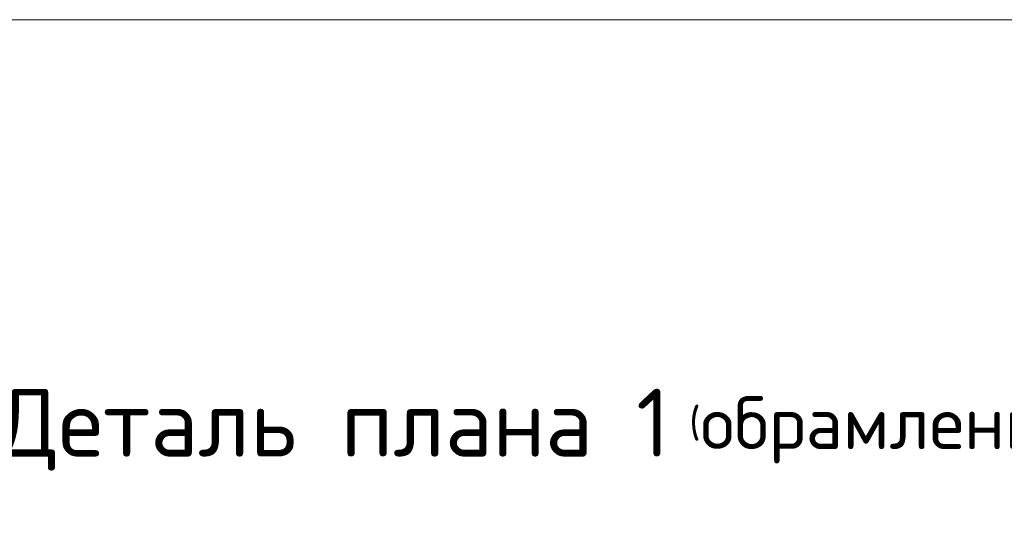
# Model space of a CAD drawing. Header units: metres. Extents: x -38 to 97, y -15 to 21.
# Tile 120 of 132: x 73.802 to 74.782, y 8.765 to 9.272. Entities that reach past the tile are written whole.
import ezdxf

# ---------------------------------------------------------------- set-up
doc = ezdxf.new("R2010")
doc.units = ezdxf.units.M
doc.layers.add('XR$3$Текст_ общее_1', color=7, linetype='Continuous', lineweight=13)
doc.layers.add('XR$5$Текст_ общее_1', color=7, linetype='Continuous', lineweight=13)
doc.styles.add('ISOCPEUR', font='txt')

msp = doc.modelspace()

# ---------------------------------------------------------------- linework, layer by layer
at = {"color": 7, "linetype": 'Continuous', "lineweight": 13, "transparency": 33554687}
msp.add_line((86.41979, 9.27171), (67.91979, 9.27171), dxfattribs=at)

# ---------------------------------------------------------------- texts
at = {"layer": 'XR$3$Текст_ общее_1', "color": 7, "linetype": 'Continuous', "lineweight": 13, "transparency": 33554687, "insert": (74.46433, 8.86375), "char_height": 0.0675, "width": 1.4055685, "attachment_point": 5, "style": 'ISOCPEUR'}
msp.add_mtext('\\A1;{\\fISOCPEUR|i0|b0;\\H0.067500;\\W1.000000;\\C7;Деталь плана 1\\H0.030000; (\\H0.052500;обрамление проёма)}\\P', dxfattribs=at)
at = {"layer": 'XR$5$Текст_ общее_1', "color": 7, "linetype": 'Continuous', "lineweight": 13, "transparency": 33554687, "insert": (74.46433, 8.86375), "char_height": 0.0675, "width": 1.4055685, "attachment_point": 5, "style": 'ISOCPEUR'}
msp.add_mtext('\\A1;{\\fISOCPEUR|i0|b0;\\H0.067500;\\W1.000000;\\C7;Деталь плана 1\\H0.030000; (\\H0.052500;обрамление проёма)}\\P', dxfattribs=at)

doc.saveas('drawing.dxf')
